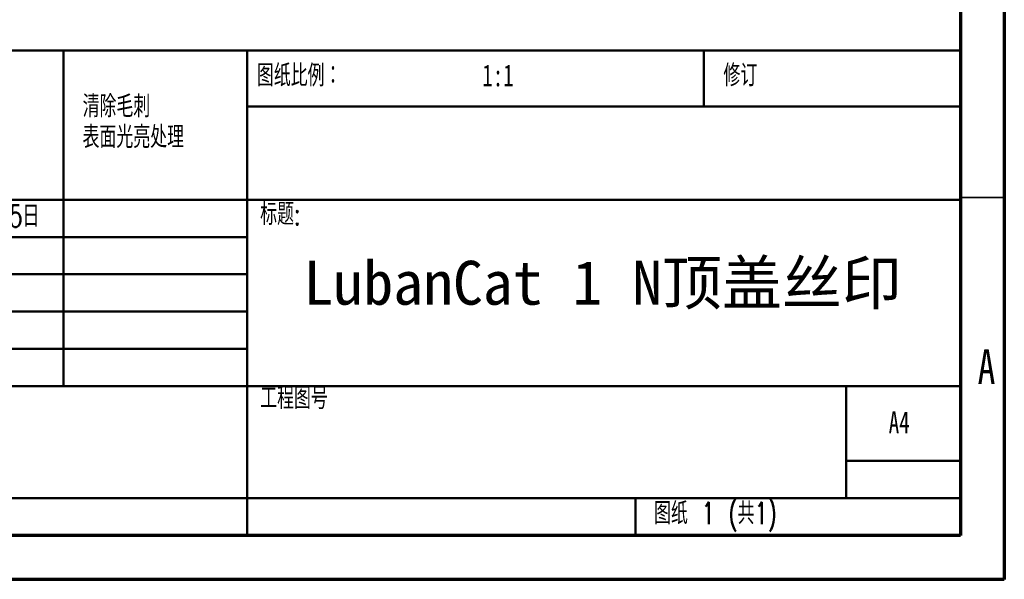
# Model space of a CAD drawing. Header units: millimetres. Extents: x 1635 to 1825, y 2196 to 2483.
# Tile 2 of 14: x 1713 to 1825, y 2196 to 2260. Entities that reach past the tile are written whole.
import ezdxf

# ---------------------------------------------------------------- set-up
doc = ezdxf.new("R2010")
doc.units = ezdxf.units.MM
doc.styles.add('SLDTEXTSTYLE0', font='TXT', dxfattribs={"width": 0.7, "bigfont": 'bigfont'})
doc.styles.add('SLDTEXTSTYLE1', font='TXT', dxfattribs={"width": 0.75})
doc.styles.add('SLDTEXTSTYLE2', font='TXT', dxfattribs={"width": 0.7})
doc.styles.add('黑体高度5mm', font='simhei.ttf', dxfattribs={"height": 5})

# ---------------------------------------------------------------- blocks, each defined once
blk = doc.blocks.new('SW_NOTE_0_1')
at = {"color": 0, "linetype": 'Continuous', "lineweight": 0, "char_height": 2.5, "attachment_point": 1, "style": 'SLDTEXTSTYLE0'}
for s, insert in [('清除毛刺', (0, 3.22)), ('表面光亮处理', (0, -0.28))]:
    blk.add_mtext(s, dxfattribs=dict(at, insert=insert))

msp = doc.modelspace()

# ---------------------------------------------------------------- linework, layer by layer
at = {"color": 7, "linetype": 'Continuous', "lineweight": 70}
for p, q in [((1824.98, 2482.8), (1824.98, 2195.8)), ((1819.98, 2477.8), (1819.98, 2200.8)), ((1819.98, 2200.8), (1639.98, 2200.8)), ((1824.98, 2195.8), (1634.98, 2195.8))]:
    msp.add_line(p, q, dxfattribs=at)
at = {"color": 7, "linetype": 'Continuous', "lineweight": 50}
for p, q in [((1639.98, 2256.05), (1819.98, 2256.05)), ((1717.87, 2256.05), (1717.87, 2217.8)), ((1738.78, 2256.05), (1738.78, 2200.8)), ((1790.78, 2249.68), (1790.78, 2256.05)), ((1819.98, 2249.68), (1738.78, 2249.68)), ((1819.98, 2239.05), (1639.98, 2239.05)), ((1738.78, 2234.8), (1639.98, 2234.8)), ((1738.78, 2230.55), (1639.98, 2230.55)), ((1738.78, 2226.3), (1639.98, 2226.3)), ((1738.78, 2222.05), (1639.98, 2222.05)), ((1694.58, 2217.8), (1819.98, 2217.8)), ((1806.98, 2205.05), (1806.98, 2217.8)), ((1819.98, 2209.3), (1806.98, 2209.3)), ((1639.98, 2205.05), (1819.98, 2205.05)), ((1782.98, 2200.8), (1782.98, 2205.05))]:
    msp.add_line(p, q, dxfattribs=at)
at = {"color": 7, "linetype": 'Continuous', "lineweight": 35}
msp.add_line((1819.98, 2239.3), (1824.98, 2239.3), dxfattribs=at)

# ---------------------------------------------------------------- block references
at = {"color": 7, "linetype": 'Continuous', "lineweight": 0}
msp.add_blockref('SW_NOTE_0_1', (1720.04, 2247.72), dxfattribs=at)

# ---------------------------------------------------------------- texts
for s, insert, char_height, attachment_point, style in [('图纸比例：', (1739.89, 2254.46), 2.5, 1, 'SLDTEXTSTYLE0'), ('1:1', (1765.55, 2254.46), 2.5, 1, 'SLDTEXTSTYLE2'), ('修订', (1793, 2254.46), 2.5, 1, 'SLDTEXTSTYLE0'), ('2022年10月15日', (1697.35, 2238.44), 2.5, 1, 'SLDTEXTSTYLE0'), ('标题:', (1740.26, 2238.66), 2.5, 1, 'SLDTEXTSTYLE0'), ('A', (1822.95, 2222.02), 3.97, 2, 'SLDTEXTSTYLE1'), ('工程图号', (1740.26, 2217.7), 2.5, 1, 'SLDTEXTSTYLE0'), ('A4', (1811.82, 2214.95), 2.5, 1, 'SLDTEXTSTYLE2'), ('重量: 34.732', (1695.52, 2204.67), 2.5, 1, 'SLDTEXTSTYLE0'), ('图纸 1 (共1)', (1785.1, 2204.58), 2.5, 1, 'SLDTEXTSTYLE0')]:
    msp.add_mtext(s, dxfattribs=dict(at, insert=insert, char_height=char_height, attachment_point=attachment_point, style=style))
at = {"color": 3, "insert": (1745.2, 2232.09), "char_height": 5, "attachment_point": 1, "style": '黑体高度5mm'}
msp.add_mtext_dynamic_manual_height_columns('LubanCat 1 N顶盖丝印', width=92.9043, gutter_width=45, heights=[0], dxfattribs=at)

doc.saveas('drawing.dxf')
